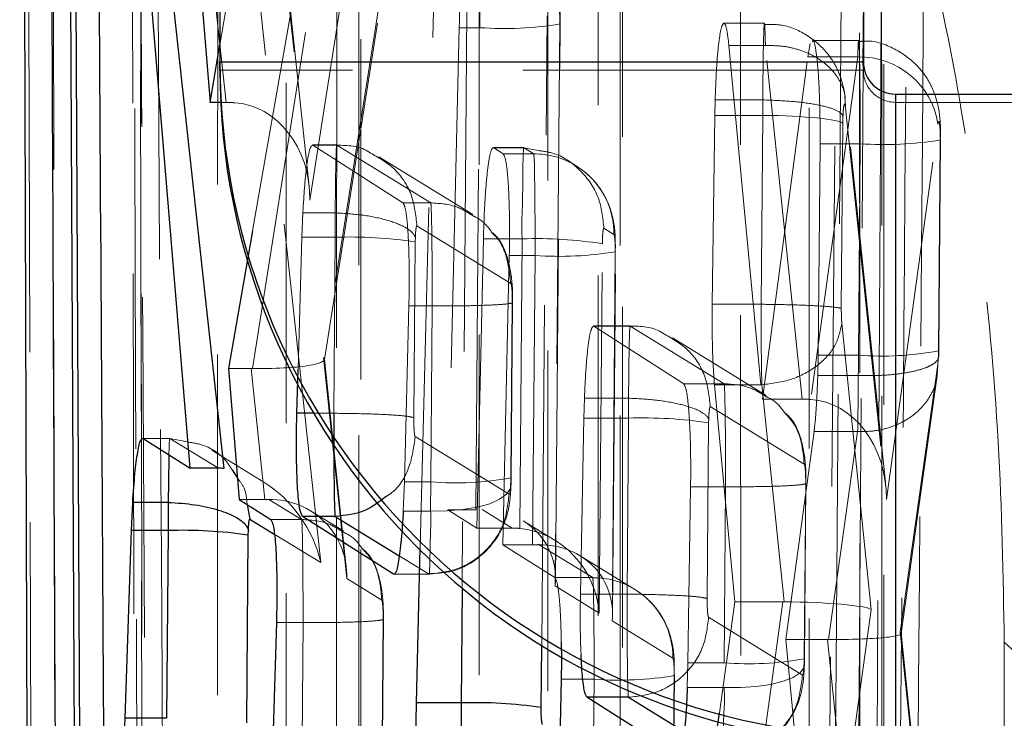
# Model space of a CAD drawing. Header units: millimetres. Extents: x 34 to 369, y 24 to 290.
# Tile 17 of 30: x 342.12 to 345.79, y 233.41 to 236.02. Entities that reach past the tile are written whole.
import ezdxf

# ---------------------------------------------------------------- set-up
doc = ezdxf.new("R2010")
doc.units = ezdxf.units.MM
doc.linetypes.add('HIDDEN', pattern=[1.905, 1.27, -0.635])

msp = doc.modelspace()

# ---------------------------------------------------------------- linework, layer by layer
at = {"color": 7, "linetype": 'Continuous', "lineweight": 25}
for p, q in [((342.1196, 242.0472), (342.158, 229.7114)), ((342.2832, 241.1071), (342.3361, 230.694)), ((342.3581, 230.694), (342.3039, 241.1071)), ((342.8663, 240.5428), (342.8663, 235.8628)), ((345.2663, 240.5428), (345.2663, 235.8628)), ((345.266, 235.8511), (345.2804, 237.9893)), ((342.6924, 237.3989), (342.8294, 235.7116)), ((342.7551, 234.3467), (342.6132, 236.0559)), ((342.6942, 236.0559), (342.8804, 234.346)), ((342.8294, 235.7116), (342.8663, 235.927)), ((342.8663, 235.8628), (345.2663, 235.8628)), ((342.8663, 235.8321), (342.8663, 235.8628)), ((345.3863, 235.7428), (345.3863, 233.3428)), ((345.3863, 235.7428), (364.3463, 235.7428)), ((342.8692, 235.7116), (342.8294, 235.7116)), ((342.9881, 235.2324), (342.8983, 234.7187)), ((342.8983, 234.7187), (342.938, 234.2309)), ((343.1534, 234.552), (343.158, 234.7148)), ((342.5795, 234.4579), (342.7551, 234.3467)), ((342.8605, 234.3467), (342.7551, 234.3467)), ((342.938, 234.2309), (343.0563, 234.1559)), ((342.5362, 234.1145), (342.5411, 234.2197)), ((342.6736, 234.2197), (342.5411, 234.2197)), ((342.6737, 234.2197), (342.6736, 234.2197)), ((343.514, 233.9518), (343.1743, 234.1671)), ((343.2959, 234.1671), (343.1743, 234.1671)), ((343.296, 234.1672), (343.2959, 234.1671)), ((342.5128, 233.414), (342.5362, 234.1145)), ((342.6733, 234.1145), (342.5362, 234.1145)), ((342.6733, 234.1145), (342.6674, 233.414)), ((342.9662, 233.3975), (342.9721, 234.0974)), ((342.9721, 234.0974), (342.9725, 234.1152)), ((343.5996, 233.4715), (343.6138, 234.05)), ((343.0771, 233.7714), (343.0564, 233.0709)), ((344.1393, 233.5595), (344.1307, 233.1359)), ((343.7659, 233.4715), (343.5996, 233.4715)), ((344.5752, 233.277), (344.2354, 233.4923)), ((344.3902, 233.4923), (344.2354, 233.4923)), ((344.3902, 233.4923), (344.3902, 233.4923)), ((344.6897, 233.1483), (344.7294, 233.4346)), ((342.6674, 233.414), (342.5128, 233.414))]:
    msp.add_line(p, q, dxfattribs=at)
at = {"color": 8, "linetype": 'Continuous', "lineweight": 25}
for p, q in [((345.3437, 238.0245), (345.3311, 235.7585)), ((343.2157, 234.552), (343.1534, 234.552)), ((342.9115, 234.3404), (342.9315, 234.3101)), ((342.9679, 234.2119), (342.9783, 234.1573)), ((342.9783, 234.1573), (343.0692, 234.1015)), ((343.2959, 234.1671), (343.5352, 234.0201)), ((343.7695, 233.8991), (343.7659, 233.4715)), ((344.0647, 233.454), (344.0667, 233.6852)), ((344.3902, 233.4923), (344.5978, 233.3647))]:
    msp.add_line(p, q, dxfattribs=at)
at = {"color": 7, "linetype": 'HIDDEN', "lineweight": 18}
for p, q in [((342.8663, 235.927), (343.1348, 237.4916)), ((343.1963, 237.4915), (342.9193, 235.7108)), ((345.1753, 237.4535), (345.1412, 233.3578)), ((342.8894, 235.7116), (342.7083, 237.3989)), ((343.2021, 235.3474), (343.4951, 237.231)), ((343.1996, 235.3986), (343.0066, 237.1969)), ((343.0072, 237.1638), (343.2021, 235.3474)), ((343.243, 233.9947), (342.9932, 236.2893)), ((343.4937, 236.2922), (343.2524, 234.7601)), ((343.2559, 234.7527), (343.4912, 236.2466)), ((342.9878, 234.7186), (343.1949, 236.0334)), ((343.1281, 236.0334), (342.9881, 235.2324)), ((343.6138, 234.05), (343.6631, 236.0529)), ((343.7876, 236.0529), (343.7695, 233.8991)), ((344.0667, 233.6852), (344.0865, 236.0346)), ((344.1343, 236.0059), (344.1166, 233.908)), ((344.118, 233.9331), (344.1354, 236.0045)), ((344.1354, 236.0045), (344.1343, 236.0059)), ((344.8973, 236.007), (344.7461, 236.007)), ((343.7591, 235.9906), (343.7167, 234.1923)), ((343.8354, 235.9906), (343.7591, 235.9906)), ((343.8203, 234.1923), (343.8354, 235.9906)), ((344.7648, 235.9239), (344.8896, 234.6047)), ((344.9009, 235.9239), (344.7648, 235.9239)), ((344.9009, 235.9239), (344.9009, 235.924)), ((345.0384, 234.6047), (344.9009, 235.9239)), ((345.0589, 235.8814), (345.0685, 235.9312)), ((345.2487, 235.9424), (345.076, 235.9424)), ((344.8896, 234.6047), (345.0589, 235.8814)), ((345.2455, 235.8814), (345.0589, 235.8814)), ((345.2455, 235.8814), (345.0699, 234.6038)), ((345.2492, 233.3377), (345.266, 235.8511)), ((345.2663, 235.8321), (345.2663, 235.8628)), ((345.2663, 235.8321), (342.8663, 235.8321)), ((345.3311, 235.7585), (345.3177, 233.3249)), ((345.3863, 235.7121), (345.3863, 235.7428)), ((342.8894, 235.7116), (342.8692, 235.7116)), ((344.7124, 235.6635), (344.7136, 235.7211)), ((344.8913, 235.7211), (344.7136, 235.7211)), ((344.8918, 235.7211), (344.8909, 235.6635)), ((344.8913, 235.7211), (344.8918, 235.7211)), ((345.1979, 235.7233), (345.1978, 235.7258)), ((345.1997, 235.6912), (345.1979, 235.7233)), ((345.3495, 234.2825), (345.1993, 235.7234)), ((345.3863, 233.3121), (345.3863, 235.7121)), ((345.3863, 235.7121), (364.3463, 235.7121)), ((344.7027, 234.9587), (344.7124, 235.6635)), ((344.8909, 235.6635), (344.7124, 235.6635)), ((344.8912, 235.6635), (344.8852, 234.9587)), ((344.8912, 235.6635), (344.8909, 235.6635)), ((345.1899, 235.6341), (345.1903, 235.661)), ((345.1997, 235.6912), (345.352, 234.2308)), ((345.1841, 234.9429), (345.1899, 235.6341)), ((345.352, 234.2308), (345.5443, 235.6304)), ((343.3021, 235.553), (343.2115, 235.553)), ((343.2133, 235.5524), (343.5492, 235.3371)), ((343.3024, 235.5524), (343.2133, 235.5524)), ((343.3025, 235.5524), (343.3024, 235.5524)), ((343.6528, 235.3371), (343.3025, 235.5524)), ((345.1047, 235.5577), (345.0976, 234.7694)), ((345.2543, 235.5577), (345.1047, 235.5577)), ((345.2477, 234.7694), (345.2543, 235.5577)), ((345.5532, 235.5731), (345.5465, 234.785)), ((345.5477, 234.7835), (345.5543, 235.5716)), ((345.5532, 235.5731), (345.5543, 235.5716)), ((343.9996, 235.5432), (343.8859, 235.5432)), ((343.8876, 235.5427), (343.9231, 235.5198)), ((343.9999, 235.5427), (343.8876, 235.5427)), ((344.0371, 235.5198), (343.9231, 235.5198)), ((343.9999, 235.5427), (344.0532, 235.5323)), ((344.0371, 235.5198), (343.9999, 235.5427)), ((343.9999, 235.5427), (343.9999, 235.5427)), ((343.8099, 235.2932), (343.4595, 235.5084)), ((344.1945, 235.4756), (344.1574, 235.4985)), ((343.6528, 235.3371), (343.5492, 235.3371)), ((343.6528, 235.3371), (343.6528, 235.3371)), ((343.1721, 235.2089), (343.1757, 235.2995)), ((343.2965, 235.2995), (343.1757, 235.2995)), ((343.2966, 235.2995), (343.2965, 235.2995)), ((343.6013, 235.2518), (343.9516, 235.0365)), ((344.2987, 235.2421), (344.3359, 235.2192)), ((343.158, 234.7148), (343.1721, 235.2089)), ((343.2962, 235.2089), (343.1721, 235.2089)), ((343.2962, 235.2089), (343.2907, 234.552)), ((343.5895, 234.5356), (343.595, 235.1912)), ((343.595, 235.1912), (343.5954, 235.2074)), ((343.8246, 234.1238), (343.8491, 235.2029)), ((343.9941, 235.2029), (343.8491, 235.2029)), ((343.9941, 235.2029), (343.985, 234.1224)), ((344.2813, 233.8068), (344.2929, 235.1846)), ((344.3407, 235.156), (344.3291, 233.7774)), ((344.3305, 233.8026), (344.3419, 235.1545)), ((344.3419, 235.1545), (344.3407, 235.156)), ((343.9457, 235.1406), (343.9221, 234.0617)), ((344.0419, 235.1406), (343.9457, 235.1406)), ((344.0328, 234.0617), (344.0419, 235.1406)), ((343.9569, 234.9666), (343.9514, 234.3108)), ((343.9526, 234.3093), (343.9581, 234.9653)), ((343.9569, 234.9666), (343.958, 234.9653)), ((343.5712, 234.9528), (343.5546, 234.2959)), ((343.6581, 234.9528), (343.5712, 234.9528)), ((343.6526, 234.2959), (343.6581, 234.9528)), ((344.8852, 234.9587), (344.7027, 234.9587)), ((344.8853, 234.9587), (344.8852, 234.9587)), ((344.3963, 234.8781), (344.2597, 234.8781)), ((344.2615, 234.8775), (344.5964, 234.6623)), ((344.3966, 234.8775), (344.2615, 234.8775)), ((344.747, 234.6623), (344.3967, 234.8775)), ((344.3967, 234.8775), (344.3966, 234.8775)), ((345.2956, 233.8202), (345.186, 234.8866)), ((344.9041, 234.6184), (344.5538, 234.8336)), ((345.5465, 234.785), (345.5463, 234.7716)), ((343.2524, 234.7601), (343.3392, 233.9356)), ((343.3378, 233.9766), (343.256, 234.7542)), ((345.0976, 234.7694), (345.0962, 234.6927)), ((345.2477, 234.7694), (345.0976, 234.7694)), ((345.5463, 234.7716), (345.5437, 234.734)), ((342.9825, 234.7187), (342.8983, 234.7187)), ((343.0339, 234.2309), (342.9825, 234.7187)), ((345.5437, 234.734), (345.4037, 233.7356)), ((345.541, 234.6935), (345.5437, 234.734)), ((345.2475, 234.6927), (345.0962, 234.6927)), ((345.407, 233.731), (345.542, 234.6934)), ((344.747, 234.6623), (344.5964, 234.6623)), ((344.7867, 233.8486), (344.711, 234.6584)), ((344.8871, 234.6584), (344.711, 234.6584)), ((344.747, 234.6623), (344.747, 234.6623)), ((344.8873, 234.6584), (344.8871, 234.6584)), ((344.8871, 234.6584), (344.9703, 233.8486)), ((344.2237, 234.5341), (344.2258, 234.6084)), ((344.3907, 234.6084), (344.2258, 234.6084)), ((344.3907, 234.6084), (344.3907, 234.6084)), ((345.0384, 234.6047), (344.8896, 234.6047)), ((344.6955, 234.5769), (345.0459, 234.3617)), ((343.2907, 234.552), (343.2157, 234.552)), ((344.2111, 233.8772), (344.2237, 234.5341)), ((344.3905, 234.5341), (344.2237, 234.5341)), ((344.3905, 234.5341), (344.3849, 233.8772)), ((344.6893, 234.5164), (344.6895, 234.5295)), ((344.6838, 233.8607), (344.6893, 234.5164)), ((342.6791, 234.4585), (342.5777, 234.4585)), ((342.6795, 234.4579), (342.5795, 234.4579)), ((342.6795, 234.4579), (342.7459, 234.4449)), ((342.8605, 234.3467), (342.6795, 234.4579)), ((342.6795, 234.4579), (342.6795, 234.4579)), ((343.9451, 234.2503), (343.5948, 234.4656)), ((345.0823, 234.4837), (344.9766, 233.7081)), ((345.2449, 234.4837), (345.0823, 234.4837)), ((345.1362, 233.7081), (345.2449, 234.4837)), ((345.2449, 234.4837), (345.2449, 234.4837)), ((343.0297, 234.2953), (342.8365, 234.414)), ((343.9514, 234.3108), (343.951, 234.293)), ((343.5546, 234.2959), (343.5504, 234.1874)), ((343.6526, 234.2959), (343.5546, 234.2959)), ((344.6219, 234.2781), (344.6121, 233.6211)), ((344.7523, 234.2781), (344.6219, 234.2781)), ((344.7468, 233.6211), (344.7524, 234.2781)), ((344.7524, 234.2781), (344.7523, 234.2781)), ((345.0512, 234.2919), (345.0456, 233.6362)), ((345.0468, 233.6348), (345.0523, 234.2906)), ((345.0512, 234.2919), (345.0522, 234.2906)), ((343.0339, 234.2309), (342.938, 234.2309)), ((343.1711, 234.1559), (343.049, 234.2309)), ((343.7167, 234.1923), (343.8246, 234.1238)), ((343.8203, 234.1923), (343.7167, 234.1923)), ((343.9559, 234.1238), (343.8443, 234.1924)), ((343.171, 234.1559), (343.0563, 234.1559)), ((343.171, 234.1559), (343.1711, 234.1559)), ((343.3281, 234.1119), (343.2048, 234.1877)), ((343.6522, 234.1874), (343.5504, 234.1874)), ((343.9559, 234.1238), (343.8246, 234.1238)), ((344.1169, 234.0774), (343.9975, 234.1508)), ((343.0692, 234.1015), (343.243, 233.9947)), ((343.9221, 234.0617), (344.1157, 233.9387)), ((344.0328, 234.0617), (343.9221, 234.0617)), ((344.2571, 233.9387), (344.0567, 234.0618)), ((343.5352, 234.0201), (343.6463, 233.9518)), ((344.4142, 233.8947), (344.21, 234.0202)), ((343.3392, 233.9356), (343.4699, 233.8553)), ((343.6463, 233.9518), (343.514, 233.9518)), ((343.5158, 233.9512), (343.6466, 233.9512)), ((343.6463, 233.9518), (343.6463, 233.9518)), ((344.2571, 233.9387), (344.1157, 233.9387)), ((344.1166, 233.908), (344.2813, 233.8068)), ((344.3849, 233.8772), (344.2111, 233.8772)), ((344.7294, 233.4346), (344.7867, 233.8486)), ((344.9663, 233.8486), (344.7867, 233.8486)), ((344.9663, 233.8486), (344.8992, 233.3596)), ((345.0393, 233.5754), (344.689, 233.7908)), ((345.1691, 232.8977), (345.2956, 233.8202)), ((343.1764, 233.7714), (343.0771, 233.7714)), ((343.1705, 233.0709), (343.1764, 233.7714)), ((343.4752, 233.7853), (343.4693, 233.0856)), ((343.4704, 233.0842), (343.4763, 233.784)), ((343.4752, 233.7853), (343.4762, 233.784)), ((344.3291, 233.7774), (344.5559, 233.638)), ((345.4037, 233.7356), (345.5254, 232.5692)), ((345.5249, 232.6013), (345.407, 233.7316)), ((344.9766, 233.7081), (345.0088, 233.3825)), ((345.132, 233.7081), (344.9766, 233.7081)), ((345.2267, 232.8008), (345.132, 233.7081)), ((345.7905, 226.9033), (345.792, 233.6985)), ((344.6121, 233.6211), (344.6096, 233.5284)), ((344.7468, 233.6211), (344.6121, 233.6211)), ((345.0456, 233.6362), (345.0453, 233.6209)), ((345.0453, 233.6209), (345.0463, 233.6122)), ((344.5607, 233.5748), (344.5572, 233.1522)), ((344.5584, 233.1506), (344.5619, 233.5734)), ((344.5607, 233.5748), (344.5619, 233.5734)), ((344.2619, 233.5595), (344.1393, 233.5595)), ((344.2584, 233.1359), (344.2619, 233.5595)), ((344.7465, 233.5284), (344.6096, 233.5284))]:
    msp.add_line(p, q, dxfattribs=at)
at = {"color": 7, "linetype": 'HIDDEN', "lineweight": 18, "flags": 128}
for points in [[(342.1402, 241.7656), (342.1423, 240.8665), (342.1508, 237.2452), (342.1685, 230.1594)], [(342.5543, 229.9936), (342.5522, 230.899), (342.5442, 234.5207), (342.5295, 241.6008)], [(342.5596, 241.5458), (342.5612, 240.6404), (342.5676, 237.0187), (342.581, 229.9305)], [(342.2553, 229.7468), (342.2539, 230.6381), (342.2483, 234.2594), (342.238, 241.3613)], [(342.8583, 240.4859), (342.8583, 239.5806), (342.858, 235.9597), (342.8575, 229.2273)], [(343.3014, 229.0806), (343.3015, 229.9859), (343.3017, 233.6068), (343.3022, 240.3392)], [(343.3844, 240.1848), (343.3844, 239.2796), (343.3841, 235.6586), (343.3837, 228.9964)], [(343.392, 228.9632), (343.3925, 236.7951), (343.3927, 240.1516)], [(343.1134, 228.8003), (343.1135, 229.7055), (343.1137, 233.3265), (343.1141, 239.9887)], [(343.8335, 238.6545), (343.8335, 237.7492), (343.8335, 234.1283), (343.8334, 228.2277)], [(344.2774, 228.0811), (344.2774, 228.9864), (344.2773, 232.6073), (344.2773, 238.5079)], [(344.3595, 238.3535), (344.3595, 237.4483), (344.3596, 233.8273), (344.3596, 227.9969)], [(344.368, 227.9636), (344.3679, 235.2133), (344.3678, 238.3203)], [(344.0894, 227.8007), (344.0893, 228.706), (344.0893, 232.3269), (344.0892, 238.1574)], [(345.1626, 233.3538), (345.1648, 233.6134), (345.1943, 237.4535), (345.1943, 237.4541), (345.1943, 237.4541)], [(344.8084, 236.8231), (344.8085, 235.9179), (344.8089, 232.2969), (344.8094, 227.2282)], [(345.2534, 227.0816), (345.2533, 227.9869), (345.2529, 231.6078), (345.2523, 236.6765)], [(345.3345, 236.5222), (345.3346, 235.6169), (345.335, 231.996), (345.3356, 226.9974)], [(345.344, 226.9641), (345.3432, 233.6315), (345.3428, 236.489)], [(345.0654, 226.8012), (345.0653, 227.7064), (345.0648, 231.3274), (345.0641, 236.326)], [(344.1945, 235.4756), (344.2039, 235.4696), (344.2199, 235.458)], [(343.951, 234.293), (343.9497, 234.2711), (343.9357, 234.2501), (343.9096, 234.231), (343.8726, 234.2146), (343.8263, 234.2016), (343.7725, 234.1925), (343.7137, 234.1877), (343.6522, 234.1874)], [(344.4245, 233.8881), (344.4239, 233.8885), (344.4142, 233.8947)], [(345.0463, 233.6122), (345.0441, 233.6017), (345.0301, 233.5832), (345.0041, 233.5665), (344.9672, 233.5521), (344.9208, 233.5407), (344.867, 233.5327), (344.808, 233.5286), (344.7465, 233.5284)]]:
    msp.add_lwpolyline(points, dxfattribs=at)
at = {"color": 8, "linetype": 'Continuous', "lineweight": 25, "flags": 128}
msp.add_lwpolyline([(342.6761, 234.3968), (342.6757, 234.385), (342.6743, 234.297), (342.6736, 234.2197), (342.6736, 234.2197), (342.6736, 234.2197)], dxfattribs=at)
at = {"color": 7, "linetype": 'HIDDEN', "lineweight": 18}
for centre, radius, start, end in [((343.9256, 237.2936), 1.3061, 266.0422, 279.2457), ((345.2525, 235.5864), 0.2951, 8.5807, 91.3627), ((345.3863, 235.8321), 0.12, 180.0007, 270.0009), ((345.3445, 236.8563), 1.3017, 266.0304, 279.2781), ((344.0386, 235.2226), 0.2972, 58.3431, 90.2911), ((344.0377, 235.222), 0.2982, 359.4613, 52.3249), ((343.3482, 233.5601), 1.6496, 81.3945, 91.806), ((344.0462, 233.6079), 1.5958, 81.1086, 91.8732), ((344.132, 236.4439), 1.3064, 266.0444, 279.2453), ((345.3406, 235.8643), 1.0988, 265.1483, 280.8), ((344.4424, 232.8739), 1.661, 81.4517, 91.7915), ((343.7456, 235.4328), 1.1407, 265.32, 280.3908), ((344.2586, 233.6415), 0.2972, 58.4359, 90.2916), ((344.2578, 233.6409), 0.2981, 359.451, 56.0208), ((350.282, 238.2817), 6.4161, 225.58854, 273.91839), ((344.8399, 234.7449), 1.1276, 265.2663, 280.5137), ((344.352, 234.8588), 1.3024, 266.0333, 279.2743)]:
    msp.add_arc(centre, radius, start, end, dxfattribs=at)
at = {"color": 7, "linetype": 'Continuous', "lineweight": 25}
for centre, radius, start, end in [((345.3863, 235.8628), 2.52, 180.0001, 269.9999), ((345.3863, 235.8628), 0.12, 180.0007, 269.9987), ((345.3863, 235.8321), 2.52, 180, 270.0001), ((342.725, 232.3975), 1.7178, 81.7296, 91.7256), ((343.8178, 231.7916), 1.6807, 81.5503, 91.768)]:
    msp.add_arc(centre, radius, start, end, dxfattribs=at)
at = {"color": 7, "linetype": 'HIDDEN', "lineweight": 18}
for centre, major_axis, ratio, start_param, end_param in [((342.8817, 235.5494), (0.3008, 0.0059), 0.538809, 1.434847, 1.534619), ((342.9033, 235.3485), (0.0086, 0.3626), 0.823882, 4.728989, 6.258162), ((344.8911, 235.6352), (0.3, -0.0036), 0.094547, 0.089095, 1.571596), ((343.3022, 235.1885), (0.0002, 0.3679), 0.016392, 1.264106, 1.515119), ((342.9536, 234.7612), (0.3024, -0.0078), 0.138587, 4.829351, 6.441337), ((345.242, 234.7896), (0.0002, 0.3647), 0.015755, 4.44346, 4.657068), ((342.9749, 234.5583), (0.3007, 0.0056), 0.533035, 1.518021, 1.535581), ((345.2418, 234.7907), (0.0002, 0.3666), 0.016141, 3.719398, 4.441701), ((344.3964, 234.5138), (0.0002, 0.367), 0.016231, 1.310123, 1.515512), ((345.0324, 234.4313), (0.3007, 0.0052), 0.576582, 1.435546, 1.540616), ((345.0532, 234.2319), (0.0061, 0.3723), 0.802462, 4.722621, 6.247396), ((342.9442, 233.9957), (-0.2011, 0.3177), 0.741127, 4.270849, 5.296659), ((343.6473, 234.315), (0.0002, 0.3592), 0.014642, 4.349339, 4.659198), ((343.0065, 234.2586), (0.3019, -0.0025), 0.091355, 4.80399, 4.854386), ((343.0404, 233.9366), (0.2556, 0.1611), 0.963536, 5.700354, 7.279504), ((343.9559, 233.8242), (0.3012, 0.0005), 0.994618, 1.472514, 1.569165), ((343.9825, 233.8079), (-0.1563, 0.2823), 0.906336, 4.243908, 5.726407), ((343.8178, 233.9091), (0.2689, 0.1489), 0.896079, 5.725948, 6.751666), ((344.0328, 234.0781), (0.3, 0), 0.054403, 4.712391, 4.792335), ((344.0303, 233.7785), (0.2689, 0.1489), 0.896079, 5.725948, 7.305097), ((344.973, 233.648), (0.3009, -0.0081), 0.666358, 1.59758, 1.611001), ((344.9967, 233.8213), (0.3021, -0.0051), 0.089269, 0.148677, 1.65994), ((345.1049, 233.7366), (0.3022, -0.0053), 0.093131, 4.817673, 6.433764), ((345.1258, 233.5366), (0.3007, 0.0053), 0.569925, 1.526177, 1.539929)]:
    msp.add_ellipse(centre, major_axis=major_axis, ratio=ratio, start_param=start_param, end_param=end_param, dxfattribs=at)
at = {"color": 7, "linetype": 'Continuous', "lineweight": 25}
for centre, major_axis, ratio, start_param, end_param in [((342.8981, 234.0241), (-0.1764, 0.2839), 0.870219, 5.72147, 5.787506), ((342.6788, 234.0952), (0.0002, 0.362), 0.015227, 1.219693, 1.517396)]:
    msp.add_ellipse(centre, major_axis=major_axis, ratio=ratio, start_param=start_param, end_param=end_param, dxfattribs=at)
for points, knots in [([(342.2674, 230.0491), (342.2568, 232.3915), (342.2386, 236.4321), (342.2219, 240.474), (342.2149, 242.1727)], [0, 0, 0, 0, 0.579719, 1, 1, 1, 1]), ([(342.444, 231.5351), (342.4435, 231.6187), (342.4394, 232.3058), (342.4214, 235.3374), (342.4049, 238.2854), (342.3917, 240.6298)], [0, 0, 0, 0, 0.027574, 0.2266559, 1, 1, 1, 1]), ([(343.1743, 234.1671), (343.1709, 234.1735), (343.1641, 234.1862), (343.1565, 234.2555), (343.1521, 234.353), (343.1513, 234.4577), (343.1528, 234.5254), (343.1534, 234.552)], [0, 0, 0, 0, 0.2155333, 0.4310767, 0.6460596, 0.8607698, 1, 1, 1, 1]), ([(343.2907, 234.552), (343.2907, 234.552), (343.2907, 234.5429), (343.2906, 234.4935), (343.2909, 234.4033), (343.2918, 234.2955), (343.2932, 234.216), (343.2947, 234.176), (343.2956, 234.1695), (343.296, 234.1672)], [0, 0, 0, 0, 0.000094, 0.047784, 0.259524, 0.472389, 0.688244, 0.88738, 1, 1, 1, 1]), ([(342.5411, 234.2197), (342.5437, 234.257), (342.549, 234.3315), (342.5597, 234.4118), (342.5703, 234.4559), (342.5767, 234.4573), (342.5795, 234.4579)], [0, 0, 0, 0, 0.265587, 0.531165, 0.797037, 1, 1, 1, 1]), ([(342.6737, 234.2197), (342.7074, 234.2175), (342.7748, 234.213), (342.8646, 234.1923), (342.9334, 234.1636), (342.9652, 234.136), (342.971, 234.1196), (342.9725, 234.1152)], [0, 0, 0, 0, 0.226543, 0.453081, 0.679625, 0.914901, 1, 1, 1, 1]), ([(342.9725, 234.1152), (342.9727, 234.1199), (342.9732, 234.1312), (342.9745, 234.1454), (342.9763, 234.1563), (342.9776, 234.157), (342.9783, 234.1573)], [0, 0, 0, 0, 0.187627, 0.452817, 0.718158, 1, 1, 1, 1]), ([(343.0563, 234.1559), (343.0598, 234.1496), (343.0666, 234.1369), (343.0742, 234.0677), (343.0785, 233.9701), (343.0793, 233.8655), (343.0777, 233.7979), (343.0771, 233.7714)], [0, 0, 0, 0, 0.215728, 0.431482, 0.646649, 0.861559, 1, 1, 1, 1]), ([(343.5504, 234.1874), (343.548, 234.1502), (343.5432, 234.0758), (343.533, 233.9962), (343.5229, 233.9536), (343.5166, 233.9523), (343.514, 233.9518)], [0, 0, 0, 0, 0.267951, 0.535905, 0.804088, 1, 1, 1, 1]), ([(344.1392, 233.6982), (344.1396, 233.6786), (344.1405, 233.6343), (344.1397, 233.5862), (344.1393, 233.5595)], [0, 0, 0, 0, 0.443499, 1, 1, 1, 1]), ([(344.2354, 233.4923), (344.232, 233.4988), (344.2251, 233.5119), (344.2175, 233.5713), (344.2149, 233.6277), (344.2138, 233.6505)], [0, 0, 0, 0, 0.373972, 0.747959, 1, 1, 1, 1]), ([(344.6096, 233.5284), (344.6078, 233.4904), (344.6041, 233.4145), (344.5951, 233.3306), (344.585, 233.2804), (344.5783, 233.2781), (344.5752, 233.277)], [0, 0, 0, 0, 0.2581747, 0.5163362, 0.7746867, 1, 1, 1, 1]), ([(343.6217, 233.0924), (343.6183, 233.0985), (343.6115, 233.1109), (343.6037, 233.1789), (343.599, 233.2747), (343.5978, 233.3781), (343.5991, 233.445), (343.5996, 233.4715)], [0, 0, 0, 0, 0.2151556, 0.4303311, 0.6449892, 0.8594039, 1, 1, 1, 1]), ([(343.7659, 233.4715), (343.7659, 233.4715), (343.7659, 233.4312), (343.766, 233.3488), (343.7666, 233.2369), (343.7686, 233.1495), (343.7676, 233.1039), (343.7726, 233.0939), (343.7707, 233.0924), (343.7707, 233.0924)], [0, 0, 0, 0, 0.000127, 0.214604, 0.43289, 0.651594, 0.86828, 0.999872, 1, 1, 1, 1]), ([(344.0696, 233.3908), (344.0692, 233.3913), (344.0682, 233.3926), (344.0668, 233.4004), (344.0655, 233.4149), (344.0648, 233.4337), (344.0647, 233.4474), (344.0647, 233.454)], [0, 0, 0, 0, 0.131203, 0.346685, 0.566056, 0.788567, 1, 1, 1, 1]), ([(342.5322, 233.0291), (342.5288, 233.0354), (342.5219, 233.0482), (342.5146, 233.1174), (342.5105, 233.2149), (342.5102, 233.3197), (342.5121, 233.3873), (342.5128, 233.414)], [0, 0, 0, 0, 0.215547, 0.431134, 0.64604, 0.86064, 1, 1, 1, 1])]:
    msp.add_open_spline(points, degree=3, knots=knots, dxfattribs=at)
at = {"color": 7, "linetype": 'HIDDEN', "lineweight": 18}
for points, knots in [([(342.5823, 229.9176), (342.5797, 231.2618), (342.5721, 235.1331), (342.566, 239.0044), (342.562, 241.5315)], [0, 0, 0, 0, 0.347219, 1, 1, 1, 1]), ([(342.5314, 241.4044), (342.5382, 239.1685), (342.5509, 234.9923), (342.5642, 230.8148), (342.5704, 228.8739)], [0, 0, 0, 0, 0.535379, 1, 1, 1, 1]), ([(342.6634, 231.317), (342.6625, 231.4602), (342.6582, 232.2069), (342.6398, 235.402), (342.6232, 238.4538), (342.6099, 240.9021)], [0, 0, 0, 0, 0.044811, 0.233715, 1, 1, 1, 1]), ([(342.549, 240.7005), (342.5519, 240.1093), (342.567, 237.1039), (342.5831, 234.0149), (342.5966, 231.517), (342.597, 231.4334)], [0, 0, 0, 0, 0.191377, 0.972927, 1, 1, 1, 1]), ([(345.4382, 229.0874), (345.4395, 229.2496), (345.4461, 230.0605), (345.4694, 233.0316), (345.4883, 235.8406), (345.5029, 238.0008)], [0, 0, 0, 0, 0.0545866, 0.2729327, 1, 1, 1, 1]), ([(345.4388, 237.6737), (345.4286, 236.3158), (345.4083, 233.5949), (345.3845, 230.874), (345.3725, 229.511)], [0, 0, 0, 0, 0.499048, 1, 1, 1, 1]), ([(345.792, 233.6985), (345.7876, 233.945), (345.7787, 234.4381), (345.7069, 235.2126), (345.6006, 235.9021), (345.466, 236.4719), (345.3679, 236.6826), (345.3178, 236.7902)], [0, 0, 0, 0, 0.197326, 0.394832, 0.589881, 0.790499, 1, 1, 1, 1]), ([(343.7372, 236.3697), (343.7405, 236.3636), (343.7471, 236.3512), (343.7547, 236.2832), (343.7594, 236.1874), (343.7607, 236.084), (343.7596, 236.0171), (343.7591, 235.9906)], [0, 0, 0, 0, 0.215095, 0.430228, 0.644898, 0.859403, 1, 1, 1, 1]), ([(343.8354, 235.9906), (343.8354, 235.9906), (343.8354, 236.0306), (343.8354, 236.1135), (343.8347, 236.2252), (343.8333, 236.3132), (343.8322, 236.3571), (343.8306, 236.3697), (343.8306, 236.3697), (343.8306, 236.3697)], [0, 0, 0, 0, 0.000128, 0.214668, 0.433227, 0.652238, 0.869111, 0.999873, 1, 1, 1, 1]), ([(344.135, 236.006), (344.1351, 236.0197), (344.1353, 236.0541), (344.1312, 236.1086), (344.1144, 236.1786), (344.0815, 236.2383), (344.0487, 236.2782), (344.0273, 236.2964), (344.0185, 236.3038)], [0, 0, 0, 0, 0.119812, 0.299242, 0.545587, 0.751861, 0.89861, 1, 1, 1, 1]), ([(344.1295, 236.0691), (344.1298, 236.0687), (344.1308, 236.0674), (344.1322, 236.0596), (344.1335, 236.0451), (344.1342, 236.0263), (344.1343, 236.0126), (344.1343, 236.0059)], [0, 0, 0, 0, 0.129773, 0.345375, 0.565128, 0.788303, 1, 1, 1, 1]), ([(344.7136, 235.7211), (344.715, 235.7606), (344.718, 235.8396), (344.726, 235.9328), (344.7358, 235.9937), (344.7463, 236.0136), (344.7567, 235.9935), (344.7621, 235.9472), (344.7648, 235.9239)], [0, 0, 0, 0, 0.166485, 0.332961, 0.499554, 0.666048, 0.832232, 1, 1, 1, 1]), ([(344.9009, 235.924), (344.9008, 235.9279), (344.9002, 235.9572), (344.8989, 235.9996), (344.8969, 236.0141), (344.8949, 235.9822), (344.8931, 235.9133), (344.892, 235.8217), (344.8913, 235.7524), (344.8913, 235.7212), (344.8913, 235.7211)], [0, 0, 0, 0, 0.024969, 0.190488, 0.374641, 0.541522, 0.705747, 0.869773, 0.999901, 1, 1, 1, 1]), ([(345.1989, 235.7259), (345.1979, 235.7341), (345.1944, 235.7636), (345.1775, 235.8246), (345.1339, 235.8994), (345.0613, 235.9645), (344.9757, 236.0041), (344.9189, 236.0027), (344.8972, 236.0022)], [0, 0, 0, 0, 0.063152, 0.226716, 0.403681, 0.629504, 0.858875, 1, 1, 1, 1]), ([(345.1978, 235.7258), (345.1976, 235.7299), (345.197, 235.7497), (345.1836, 235.7838), (345.1577, 235.8254), (345.1202, 235.8615), (345.0739, 235.8906), (345.0203, 235.9114), (344.9619, 235.9238), (344.9212, 235.9239), (344.9009, 235.924)], [0, 0, 0, 0, 0.036301, 0.173974, 0.311647, 0.449314, 0.586988, 0.724658, 0.862329, 1, 1, 1, 1]), ([(345.076, 235.9382), (345.0769, 235.9394), (345.0812, 235.9451), (345.0888, 235.9137), (345.0971, 235.8454), (345.1028, 235.7435), (345.1051, 235.6424), (345.1048, 235.5796), (345.1047, 235.5577)], [0, 0, 0, 0, 0.05644, 0.26391, 0.475737, 0.68253, 0.889449, 1, 1, 1, 1]), ([(345.2543, 235.5577), (345.2543, 235.5578), (345.2543, 235.5984), (345.2543, 235.6814), (345.2536, 235.7911), (345.2522, 235.8793), (345.2505, 235.9334), (345.2485, 235.9488), (345.2467, 235.9262), (345.2458, 235.8946), (345.2455, 235.8814), (345.2455, 235.8814)], [0, 0, 0, 0, 0.000089, 0.151776, 0.304562, 0.446802, 0.606341, 0.753023, 0.908935, 0.999908, 1, 1, 1, 1]), ([(345.5539, 235.5811), (345.554, 235.5921), (345.5541, 235.6375), (345.5483, 235.6976), (345.5203, 235.7782), (345.4701, 235.8534), (345.3877, 235.9144), (345.3041, 235.945), (345.2587, 235.9396), (345.2489, 235.9385)], [0, 0, 0, 0, 0.06046, 0.249826, 0.382702, 0.528525, 0.747265, 0.945293, 1, 1, 1, 1]), ([(345.1903, 235.661), (345.1901, 235.6616), (345.1888, 235.6648), (345.1809, 235.6753), (345.1507, 235.6907), (345.0826, 235.7063), (344.9929, 235.7174), (344.9255, 235.7199), (344.8918, 235.7211)], [0, 0, 0, 0, 0.018696, 0.092159, 0.319307, 0.546267, 0.77313, 1, 1, 1, 1]), ([(345.1903, 235.661), (345.1905, 235.664), (345.1909, 235.674), (345.1919, 235.6888), (345.1937, 235.7014), (345.1957, 235.7072), (345.1977, 235.7046), (345.1991, 235.697), (345.1996, 235.6918), (345.1997, 235.6912)], [0, 0, 0, 0, 0.077917, 0.256412, 0.432606, 0.608884, 0.801508, 0.974896, 1, 1, 1, 1]), ([(345.5443, 235.6304), (345.5446, 235.6326), (345.5456, 235.6385), (345.5473, 235.6425), (345.5493, 235.6395), (345.551, 235.6299), (345.5523, 235.6142), (345.5532, 235.5947), (345.5532, 235.5803), (345.5532, 235.5731)], [0, 0, 0, 0, 0.089882, 0.248345, 0.399011, 0.557208, 0.703533, 0.851731, 1, 1, 1, 1]), ([(343.1757, 235.2995), (343.178, 235.3375), (343.1826, 235.4135), (343.1926, 235.4978), (343.2033, 235.5488), (343.2101, 235.5512), (343.2133, 235.5524)], [0, 0, 0, 0, 0.256798, 0.513578, 0.77066, 1, 1, 1, 1]), ([(343.3024, 235.5524), (343.3024, 235.5524), (343.3019, 235.5543), (343.3012, 235.5506), (343.2998, 235.526), (343.2983, 235.4743), (343.2973, 235.3891), (343.2965, 235.3268), (343.2965, 235.2996), (343.2965, 235.2995)], [0, 0, 0, 0, 0.00015, 0.188303, 0.312706, 0.569904, 0.823329, 0.999855, 1, 1, 1, 1]), ([(343.3025, 235.5524), (343.3434, 235.5513), (343.389, 235.5501), (343.4247, 235.5251), (343.4283, 235.5226)], [0, 0, 0, 0, 0.899492, 1, 1, 1, 1]), ([(343.4283, 235.5226), (343.4587, 235.5055), (343.5234, 235.469), (343.5883, 235.3695), (343.5969, 235.291), (343.6013, 235.2518)], [0, 0, 0, 0, 0.307545, 0.65378, 1, 1, 1, 1]), ([(343.8491, 235.2029), (343.8504, 235.2432), (343.8529, 235.3239), (343.8606, 235.4283), (343.8702, 235.5047), (343.8797, 235.5418), (343.8854, 235.5424), (343.8876, 235.5427)], [0, 0, 0, 0, 0.2151285, 0.4302365, 0.6457891, 0.8615083, 1, 1, 1, 1]), ([(343.9231, 235.5198), (343.9264, 235.5136), (343.9331, 235.5012), (343.9408, 235.4332), (343.9457, 235.3374), (343.9472, 235.234), (343.9461, 235.1671), (343.9457, 235.1406)], [0, 0, 0, 0, 0.2151135, 0.4302447, 0.6449509, 0.8595008, 1, 1, 1, 1]), ([(343.9999, 235.5427), (343.9995, 235.5425), (343.9985, 235.5421), (343.9972, 235.5058), (343.995, 235.4287), (343.9964, 235.3239), (343.99, 235.2428), (343.9941, 235.2029), (343.9941, 235.2029)], [0, 0, 0, 0, 0.131057, 0.350679, 0.569026, 0.78471, 0.999863, 1, 1, 1, 1]), ([(344.0419, 235.1406), (344.0419, 235.1407), (344.0419, 235.1809), (344.0418, 235.2634), (344.0411, 235.3754), (344.0395, 235.4628), (344.0392, 235.5083), (344.0363, 235.5182), (344.0371, 235.5198), (344.0371, 235.5198)], [0, 0, 0, 0, 0.0001273, 0.2146809, 0.4331061, 0.6520876, 0.869071, 0.9998726, 1, 1, 1, 1]), ([(344.0532, 235.5323), (344.0741, 235.5295), (344.1341, 235.5214), (344.2168, 235.4593), (344.2861, 235.3607), (344.2945, 235.2816), (344.2987, 235.2421)], [0, 0, 0, 0, 0.1515581, 0.4343709, 0.717186, 1, 1, 1, 1]), ([(344.3412, 235.1686), (344.3412, 235.1811), (344.3413, 235.2159), (344.3364, 235.2646), (344.3187, 235.3329), (344.2866, 235.391), (344.2505, 235.4331), (344.2283, 235.4509), (344.22, 235.4576)], [0, 0, 0, 0, 0.111943, 0.308992, 0.503001, 0.744072, 0.903828, 1, 1, 1, 1]), ([(343.5492, 235.3371), (343.5526, 235.3308), (343.5594, 235.3182), (343.5671, 235.249), (343.5718, 235.1515), (343.5729, 235.0468), (343.5717, 234.9792), (343.5712, 234.9528)], [0, 0, 0, 0, 0.215696, 0.431402, 0.646614, 0.861636, 1, 1, 1, 1]), ([(343.6581, 234.9528), (343.6581, 234.9528), (343.6581, 234.9779), (343.6581, 235.0442), (343.6577, 235.1253), (343.6569, 235.2096), (343.6558, 235.2803), (343.6542, 235.3256), (343.6532, 235.3356), (343.6528, 235.3371), (343.6528, 235.3371)], [0, 0, 0, 0, 0.000125, 0.131766, 0.346574, 0.439435, 0.654122, 0.870464, 0.999875, 1, 1, 1, 1]), ([(343.6528, 235.3371), (343.6869, 235.3349), (343.7429, 235.3313), (343.7897, 235.3014), (343.808, 235.2898)], [0, 0, 0, 0, 0.609432, 1, 1, 1, 1]), ([(343.2966, 235.2995), (343.3303, 235.2976), (343.3977, 235.2936), (343.4874, 235.2753), (343.5557, 235.2502), (343.5835, 235.2287), (343.5929, 235.2143), (343.5944, 235.2101), (343.5954, 235.2074)], [0, 0, 0, 0, 0.22672, 0.453442, 0.68016, 0.906881, 0.940197, 1, 1, 1, 1]), ([(343.808, 235.2898), (343.8189, 235.2845), (343.8494, 235.27), (343.8694, 235.2422), (343.8823, 235.2244)], [0, 0, 0, 0, 0.358985, 1, 1, 1, 1]), ([(343.5954, 235.2074), (343.5955, 235.2119), (343.596, 235.2232), (343.5972, 235.2381), (343.5986, 235.2472), (343.6, 235.2517), (343.6008, 235.2517), (343.6013, 235.2518)], [0, 0, 0, 0, 0.173669, 0.430872, 0.688195, 0.811006, 1, 1, 1, 1]), ([(343.8823, 235.2244), (343.8907, 235.2159), (343.908, 235.1983), (343.9392, 235.1367), (343.9462, 235.0803), (343.9516, 235.0365)], [0, 0, 0, 0, 0.176164, 0.360055, 1, 1, 1, 1]), ([(343.9579, 234.9469), (343.9581, 234.9691), (343.9585, 235.0303), (343.9473, 235.1139), (343.9188, 235.1922), (343.8887, 235.2205), (343.8834, 235.2255)], [0, 0, 0, 0, 0.215294, 0.592642, 0.928159, 1, 1, 1, 1]), ([(344.2929, 235.1846), (344.293, 235.1914), (344.2932, 235.2052), (344.2943, 235.223), (344.2958, 235.236), (344.2974, 235.242), (344.2983, 235.2421), (344.2987, 235.2421)], [0, 0, 0, 0, 0.21895, 0.437865, 0.656696, 0.87266, 1, 1, 1, 1]), ([(344.3359, 235.2192), (344.3362, 235.2187), (344.3372, 235.2174), (344.3386, 235.2097), (344.3399, 235.1951), (344.3407, 235.1763), (344.3407, 235.1626), (344.3407, 235.156)], [0, 0, 0, 0, 0.130199, 0.345777, 0.565507, 0.788484, 1, 1, 1, 1]), ([(343.9516, 235.0365), (343.952, 235.036), (343.953, 235.0347), (343.9546, 235.0262), (343.9557, 235.0135), (343.9565, 234.9981), (343.957, 234.9832), (343.9569, 234.9711), (343.9569, 234.9666)], [0, 0, 0, 0, 0.128943, 0.343288, 0.557517, 0.651172, 0.870292, 1, 1, 1, 1]), ([(343.958, 234.9653), (343.958, 234.9653), (343.9589, 234.9643), (343.9509, 234.9616), (343.9176, 234.9577), (343.849, 234.9544), (343.7593, 234.9525), (343.6919, 234.9527), (343.6581, 234.9528)], [0, 0, 0, 0, 0.005462, 0.141004, 0.355762, 0.5705, 0.785251, 1, 1, 1, 1]), ([(344.711, 234.6584), (344.7094, 234.6791), (344.7056, 234.7288), (344.7021, 234.8332), (344.7025, 234.9168), (344.7027, 234.9587)], [0, 0, 0, 0, 0.262319, 0.629661, 1, 1, 1, 1]), ([(345.1841, 234.9429), (345.183, 234.9433), (345.1775, 234.9455), (345.1469, 234.9496), (345.0763, 234.9541), (344.9865, 234.9574), (344.919, 234.9583), (344.8853, 234.9587)], [0, 0, 0, 0, 0.064086, 0.3172727, 0.544849, 0.7724248, 1, 1, 1, 1]), ([(344.8853, 234.9587), (344.8853, 234.9587), (344.8853, 234.9212), (344.8853, 234.8711), (344.8856, 234.7951), (344.886, 234.7276), (344.8873, 234.6796), (344.8873, 234.6584), (344.8873, 234.6584)], [0, 0, 0, 0, 0.000212, 0.333371, 0.437427, 0.707186, 0.999793, 1, 1, 1, 1]), ([(345.186, 234.8866), (345.1857, 234.8909), (345.185, 234.8993), (345.1845, 234.9121), (345.1841, 234.9265), (345.1841, 234.9358), (345.1841, 234.9429)], [0, 0, 0, 0, 0.285616, 0.560299, 0.667015, 1, 1, 1, 1]), ([(344.2258, 234.6084), (344.2276, 234.6471), (344.2312, 234.7245), (344.2401, 234.8129), (344.2506, 234.8719), (344.2578, 234.8756), (344.2615, 234.8775)], [0, 0, 0, 0, 0.2478691, 0.4957291, 0.7438337, 1, 1, 1, 1]), ([(344.3966, 234.8775), (344.3966, 234.8775), (344.3963, 234.8791), (344.3954, 234.8762), (344.3939, 234.849), (344.3924, 234.7862), (344.3913, 234.6983), (344.3907, 234.6348), (344.3907, 234.6084), (344.3907, 234.6084)], [0, 0, 0, 0, 0.0001447, 0.1529689, 0.3415899, 0.5899761, 0.834741, 0.9998599, 1, 1, 1, 1]), ([(344.3967, 234.8775), (344.4378, 234.8767), (344.4816, 234.8758), (344.516, 234.8522), (344.5182, 234.8507)], [0, 0, 0, 0, 0.936713, 1, 1, 1, 1]), ([(345.186, 234.8866), (345.1796, 234.8576), (345.1668, 234.7997), (345.0969, 234.7259), (345.0005, 234.6726), (344.925, 234.6631), (344.8873, 234.6584)], [0, 0, 0, 0, 0.250003, 0.500003, 0.750001, 1, 1, 1, 1]), ([(344.5182, 234.8507), (344.5502, 234.8327), (344.6165, 234.7954), (344.6826, 234.6947), (344.6912, 234.6162), (344.6955, 234.5769)], [0, 0, 0, 0, 0.317977, 0.658985, 1, 1, 1, 1]), ([(345.5473, 234.7639), (345.5474, 234.7655), (345.5476, 234.772), (345.5476, 234.7786), (345.5477, 234.7835)], [0, 0, 0, 0, 0.251535, 1, 1, 1, 1]), ([(345.2475, 234.6927), (345.2682, 234.6924), (345.3095, 234.6919), (345.3689, 234.6955), (345.4231, 234.7021), (345.4698, 234.7119), (345.5071, 234.7243), (345.5331, 234.7388), (345.5478, 234.7548), (345.5468, 234.766), (345.5463, 234.7716)], [0, 0, 0, 0, 0.125006, 0.250012, 0.375014, 0.500019, 0.625015, 0.750014, 0.875013, 1, 1, 1, 1]), ([(345.0962, 234.6927), (345.0947, 234.6541), (345.0919, 234.577), (345.0861, 234.5132), (345.0827, 234.487), (345.0823, 234.4837)], [0, 0, 0, 0, 0.466121, 0.932203, 1, 1, 1, 1]), ([(345.2449, 234.4837), (345.265, 234.4838), (345.3053, 234.4841), (345.3633, 234.4975), (345.4164, 234.5198), (345.4626, 234.5511), (345.5001, 234.5898), (345.5262, 234.6345), (345.5399, 234.6699), (345.5408, 234.6901), (345.541, 234.6935)], [0, 0, 0, 0, 0.1389284, 0.2778573, 0.4167874, 0.5557122, 0.69464, 0.8335762, 0.9725024, 1, 1, 1, 1]), ([(344.5964, 234.6623), (344.5998, 234.656), (344.6066, 234.6434), (344.615, 234.5742), (344.6206, 234.4766), (344.6228, 234.372), (344.6222, 234.3044), (344.6219, 234.2781)], [0, 0, 0, 0, 0.215662, 0.431342, 0.646731, 0.862017, 1, 1, 1, 1]), ([(344.7523, 234.2781), (344.7523, 234.2781), (344.7523, 234.3033), (344.7524, 234.3697), (344.752, 234.4508), (344.7511, 234.5349), (344.75, 234.6056), (344.7485, 234.6508), (344.7474, 234.6608), (344.747, 234.6623), (344.747, 234.6623)], [0, 0, 0, 0, 0.000125, 0.132343, 0.347252, 0.43964, 0.654216, 0.871048, 0.999875, 1, 1, 1, 1]), ([(344.747, 234.6623), (344.7811, 234.6601), (344.8371, 234.6564), (344.8839, 234.6266), (344.9022, 234.6149)], [0, 0, 0, 0, 0.609472, 1, 1, 1, 1]), ([(344.3907, 234.6084), (344.4244, 234.6067), (344.4919, 234.6032), (344.5816, 234.5875), (344.6499, 234.566), (344.6776, 234.5477), (344.687, 234.5355), (344.6885, 234.5319), (344.6895, 234.5295)], [0, 0, 0, 0, 0.226921, 0.453844, 0.680767, 0.907689, 0.938314, 1, 1, 1, 1]), ([(344.9022, 234.6149), (344.9132, 234.6097), (344.9435, 234.5954), (344.963, 234.5676), (344.9754, 234.5498)], [0, 0, 0, 0, 0.362332, 1, 1, 1, 1]), ([(344.6895, 234.5295), (344.6897, 234.534), (344.6901, 234.5454), (344.6912, 234.5609), (344.6927, 234.5719), (344.6942, 234.577), (344.6951, 234.5769), (344.6955, 234.5769)], [0, 0, 0, 0, 0.16276, 0.41116, 0.659695, 0.84564, 1, 1, 1, 1]), ([(343.2907, 234.552), (343.3278, 234.5516), (343.402, 234.5507), (343.4974, 234.5468), (343.5677, 234.5415), (343.5822, 234.5376), (343.5895, 234.5356)], [0, 0, 0, 0, 0.249999, 0.500004, 0.750005, 1, 1, 1, 1]), ([(343.5948, 234.4656), (343.5944, 234.466), (343.5935, 234.4672), (343.592, 234.4744), (343.5906, 234.4887), (343.5897, 234.5085), (343.5895, 234.525), (343.5895, 234.534), (343.5895, 234.5356)], [0, 0, 0, 0, 0.110232, 0.307621, 0.52269, 0.73766, 0.954967, 1, 1, 1, 1]), ([(344.9754, 234.5498), (344.9854, 234.5394), (345.033, 234.4897), (345.0402, 234.4182), (345.0459, 234.3617)], [0, 0, 0, 0, 0.210094, 1, 1, 1, 1]), ([(345.0522, 234.2723), (345.0523, 234.2946), (345.0527, 234.3559), (345.0414, 234.4399), (345.0126, 234.5182), (344.9824, 234.5464), (344.9771, 234.5514)], [0, 0, 0, 0, 0.21557, 0.592696, 0.928717, 1, 1, 1, 1]), ([(342.6795, 234.4579), (342.6795, 234.4579), (342.6788, 234.4607), (342.6776, 234.4532), (342.6765, 234.4136), (342.6761, 234.3968)], [0, 0, 0, 0, 0.000313, 0.573701, 1, 1, 1, 1]), ([(343.5948, 234.4656), (343.5896, 234.4272), (343.5793, 234.3504), (343.5321, 234.2701), (343.4914, 234.2447), (343.4837, 234.2398)], [0, 0, 0, 0, 0.447498, 0.894987, 1, 1, 1, 1]), ([(342.7459, 234.4449), (342.7622, 234.4425), (342.8171, 234.4343), (342.8787, 234.3942), (342.9052, 234.3506), (342.9115, 234.3404)], [0, 0, 0, 0, 0.244456, 0.822931, 1, 1, 1, 1]), ([(345.0459, 234.3617), (345.0462, 234.3612), (345.0473, 234.3598), (345.0488, 234.3514), (345.05, 234.3387), (345.0508, 234.3233), (345.0512, 234.3085), (345.0512, 234.2964), (345.0512, 234.2919)], [0, 0, 0, 0, 0.1282965, 0.3428075, 0.557237, 0.6505336, 0.8699558, 1, 1, 1, 1]), ([(342.9315, 234.3101), (342.9409, 234.2981), (342.9632, 234.2696), (342.9662, 234.2331), (342.9679, 234.2119)], [0, 0, 0, 0, 0.42128, 1, 1, 1, 1]), ([(343.952, 234.2826), (343.952, 234.2848), (343.9523, 234.2937), (343.9525, 234.3027), (343.9526, 234.3095)], [0, 0, 0, 0, 0.253177, 1, 1, 1, 1]), ([(343.6463, 233.9536), (343.6758, 233.9549), (343.7404, 233.9577), (343.8235, 234.003), (343.8852, 234.0636), (343.9233, 234.1273), (343.9416, 234.185), (343.9495, 234.2356), (343.9515, 234.2703), (343.9523, 234.2929), (343.9525, 234.2972)], [0, 0, 0, 0, 0.166502, 0.364967, 0.521104, 0.656325, 0.786988, 0.862061, 0.974058, 1, 1, 1, 1]), ([(343.951, 234.293), (343.9507, 234.2862), (343.95, 234.2726), (343.9484, 234.2581), (343.9467, 234.2506), (343.9455, 234.2504), (343.9451, 234.2503)], [0, 0, 0, 0, 0.27165, 0.543395, 0.813019, 1, 1, 1, 1]), ([(345.0522, 234.2906), (345.0523, 234.2906), (345.0532, 234.2896), (345.0451, 234.2869), (345.0118, 234.283), (344.9433, 234.2797), (344.8536, 234.2777), (344.7861, 234.278), (344.7524, 234.2781)], [0, 0, 0, 0, 0.005405, 0.141004, 0.355754, 0.570506, 0.785253, 1, 1, 1, 1]), ([(343.9451, 234.2503), (343.9403, 234.2113), (343.9308, 234.1332), (343.8616, 234.0348), (343.7631, 233.9657), (343.6852, 233.9564), (343.6463, 233.9518)], [0, 0, 0, 0, 0.250001, 0.499996, 0.749998, 1, 1, 1, 1]), ([(343.1764, 233.7714), (343.1764, 233.7715), (343.1764, 233.7966), (343.1764, 233.8629), (343.176, 233.944), (343.1752, 234.0283), (343.174, 234.099), (343.1725, 234.1443), (343.1714, 234.1544), (343.171, 234.1559), (343.171, 234.1559)], [0, 0, 0, 0, 0.000125, 0.13169, 0.346477, 0.439415, 0.654176, 0.870347, 0.999875, 1, 1, 1, 1]), ([(343.3262, 234.1085), (343.308, 234.1202), (343.2611, 234.15), (343.2052, 234.1537), (343.1711, 234.1559)], [0, 0, 0, 0, 0.390649, 1, 1, 1, 1]), ([(343.6463, 233.9518), (343.6463, 233.9518), (343.6469, 233.9494), (343.6477, 233.9554), (343.6499, 233.9949), (343.6501, 234.0764), (343.6541, 234.1494), (343.6522, 234.1874), (343.6522, 234.1874)], [0, 0, 0, 0, 0.000117, 0.190272, 0.462636, 0.732706, 0.999843, 1, 1, 1, 1]), ([(343.401, 234.0426), (343.3881, 234.0606), (343.3679, 234.0886), (343.3372, 234.1033), (343.3262, 234.1085)], [0, 0, 0, 0, 0.643965, 1, 1, 1, 1]), ([(343.4699, 233.8553), (343.4677, 233.8822), (343.4632, 233.9384), (343.4377, 234.0045), (343.4092, 234.0341), (343.401, 234.0426)], [0, 0, 0, 0, 0.396803, 0.827519, 1, 1, 1, 1]), ([(343.4762, 233.7655), (343.4763, 233.7877), (343.4767, 233.8489), (343.4655, 233.9326), (343.4373, 234.0106), (343.4073, 234.0388), (343.4022, 234.0437)], [0, 0, 0, 0, 0.216005, 0.593793, 0.930324, 1, 1, 1, 1]), ([(344.1157, 233.9387), (344.1191, 233.9325), (344.1259, 233.9202), (344.1337, 233.8517), (344.1384, 233.7743), (344.139, 233.7168), (344.1392, 233.6982)], [0, 0, 0, 0, 0.287778, 0.575577, 0.862834, 1, 1, 1, 1]), ([(344.2619, 233.5595), (344.2619, 233.5595), (344.2619, 233.5997), (344.2619, 233.6822), (344.2612, 233.7941), (344.2597, 233.8816), (344.259, 233.9272), (344.2567, 233.9371), (344.2571, 233.9387), (344.2571, 233.9387)], [0, 0, 0, 0, 0.000127, 0.214652, 0.432789, 0.651608, 0.86865, 0.999873, 1, 1, 1, 1]), ([(344.2138, 233.6505), (344.2132, 233.6606), (344.2107, 233.7021), (344.2099, 233.7836), (344.2107, 233.8508), (344.2111, 233.8772)], [0, 0, 0, 0, 0.164966, 0.672352, 1, 1, 1, 1]), ([(344.3849, 233.8772), (344.3849, 233.8771), (344.3849, 233.8681), (344.3848, 233.8186), (344.3851, 233.7284), (344.386, 233.6205), (344.3875, 233.541), (344.3889, 233.5011), (344.3899, 233.4946), (344.3902, 233.4923)], [0, 0, 0, 0, 0.000102, 0.047619, 0.259767, 0.472588, 0.688523, 0.887785, 1, 1, 1, 1]), ([(344.3849, 233.8772), (344.422, 233.8767), (344.4962, 233.8758), (344.5917, 233.8719), (344.662, 233.8667), (344.6765, 233.8627), (344.6838, 233.8607)], [0, 0, 0, 0, 0.249999, 0.500004, 0.749999, 1, 1, 1, 1]), ([(344.5612, 233.5874), (344.5612, 233.6001), (344.5613, 233.6351), (344.5564, 233.6839), (344.5386, 233.7522), (344.5065, 233.8106), (344.4685, 233.8535), (344.4421, 233.876), (344.4281, 233.8855), (344.4245, 233.888)], [0, 0, 0, 0, 0.106842, 0.293593, 0.476453, 0.705014, 0.855978, 0.963046, 1, 1, 1, 1]), ([(344.689, 233.7908), (344.6887, 233.7912), (344.6878, 233.7924), (344.6863, 233.7995), (344.6849, 233.8139), (344.6839, 233.8336), (344.6837, 233.8501), (344.6837, 233.8592), (344.6838, 233.8607)], [0, 0, 0, 0, 0.109531, 0.306815, 0.522178, 0.737469, 0.955204, 1, 1, 1, 1]), ([(343.4699, 233.8553), (343.4703, 233.8548), (343.4713, 233.8534), (343.4729, 233.845), (343.474, 233.8322), (343.4748, 233.8168), (343.4752, 233.8019), (343.4752, 233.7898), (343.4752, 233.7853)], [0, 0, 0, 0, 0.128277, 0.342854, 0.557375, 0.65108, 0.870294, 1, 1, 1, 1]), ([(344.689, 233.7908), (344.6842, 233.7518), (344.6747, 233.6737), (344.6055, 233.5753), (344.507, 233.5062), (344.4292, 233.497), (344.3902, 233.4923)], [0, 0, 0, 0, 0.2500044, 0.4999995, 0.7499991, 1, 1, 1, 1]), ([(343.4762, 233.784), (343.4763, 233.784), (343.4772, 233.7829), (343.4691, 233.7802), (343.4358, 233.7763), (343.3673, 233.773), (343.2776, 233.7711), (343.2101, 233.7713), (343.1764, 233.7714)], [0, 0, 0, 0, 0.005615, 0.141007, 0.35575, 0.570504, 0.785251, 1, 1, 1, 1]), ([(344.5559, 233.638), (344.5563, 233.6376), (344.5572, 233.6363), (344.5587, 233.6285), (344.5599, 233.6139), (344.5607, 233.5952), (344.5607, 233.5815), (344.5607, 233.5748)], [0, 0, 0, 0, 0.130517, 0.346178, 0.565849, 0.788529, 1, 1, 1, 1]), ([(344.7421, 233.2809), (344.7544, 233.2798), (344.8063, 233.275), (344.8861, 233.3083), (344.9604, 233.3661), (345.004, 233.4268), (345.0271, 233.48), (345.0385, 233.5253), (345.0445, 233.5686), (345.0458, 233.6013), (345.0466, 233.6208)], [0, 0, 0, 0, 0.0708403, 0.2979358, 0.4693613, 0.6098602, 0.7215778, 0.8018174, 0.8819807, 1, 1, 1, 1]), ([(345.0453, 233.6209), (345.045, 233.614), (345.0444, 233.6002), (345.0429, 233.5849), (345.0411, 233.576), (345.0399, 233.5756), (345.0393, 233.5754)], [0, 0, 0, 0, 0.262055, 0.524151, 0.784027, 1, 1, 1, 1]), ([(345.0463, 233.6119), (345.0464, 233.6138), (345.0466, 233.6214), (345.0467, 233.6291), (345.0468, 233.6349)], [0, 0, 0, 0, 0.252379, 1, 1, 1, 1]), ([(345.0393, 233.5754), (345.0346, 233.5364), (345.025, 233.4584), (344.9558, 233.3599), (344.8574, 233.2909), (344.7795, 233.2816), (344.7405, 233.277)], [0, 0, 0, 0, 0.249999, 0.5, 0.75, 1, 1, 1, 1]), ([(344.7405, 233.277), (344.7405, 233.277), (344.7413, 233.2754), (344.742, 233.2817), (344.7446, 233.3293), (344.7437, 233.415), (344.7503, 233.4896), (344.7465, 233.5284), (344.7465, 233.5284)], [0, 0, 0, 0, 0.000103, 0.219184, 0.481619, 0.742266, 0.999847, 1, 1, 1, 1])]:
    msp.add_open_spline(points, degree=3, knots=knots, dxfattribs=at)
at = {"color": 8, "linetype": 'Continuous', "lineweight": 25}
msp.add_open_spline([(343.4837, 234.2398), (343.46, 234.221), (343.4053, 234.1776), (343.3355, 234.1709), (343.296, 234.1672)], degree=3, knots=[0, 0, 0, 0, 0.4335315, 1, 1, 1, 1], dxfattribs=at)

doc.saveas('drawing.dxf')
